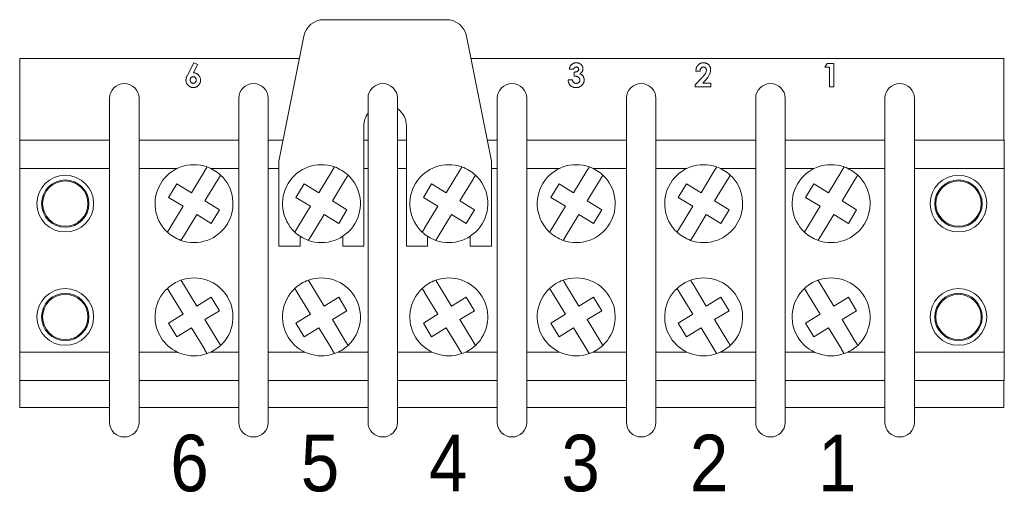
# Paper-space layout '6' of a CAD drawing. Header units: inches. Extents: x 2 to 174, y -5 to 135.
# Tile 4 of 26: x 26 to 43, y 67 to 75. Entities that reach past the tile are written whole.
import ezdxf

# ---------------------------------------------------------------- set-up
doc = ezdxf.new("R2010")
doc.units = ezdxf.units.IN
doc.header["$MEASUREMENT"] = 0
doc.layers.add('FORMAT', color=7, linetype='Continuous')
doc.styles.add('SLDTEXTSTYLE0', font='GOTHIC.TTF', dxfattribs={"width": 0.913})

psp = doc.layouts.new('6')

# ---------------------------------------------------------------- linework, layer by layer
at = {"color": 7, "linetype": 'Continuous', "lineweight": 15, "ltscale": 8}
for p, q in [((33.299, 75.068), (31.137, 75.068)), ((30.784, 74.779), (30.342, 72.568)), ((34.094, 72.568), (33.652, 74.779)), ((25.774, 74.38), (25.774, 72.94)), ((30.705, 74.38), (25.774, 74.38)), ((43.134, 74.38), (33.732, 74.38)), ((43.134, 72.94), (43.134, 74.38)), ((28.735, 74.099), (28.841, 74.307)), ((28.907, 74.274), (28.835, 74.131)), ((28.841, 74.307), (28.907, 74.274)), ((35.542, 74.195), (35.467, 74.195)), ((39.974, 74.227), (40.019, 74.297)), ((40.06, 74.227), (39.974, 74.227)), ((40.019, 74.297), (40.134, 74.297)), ((40.06, 73.88), (40.06, 74.227)), ((40.134, 74.297), (40.134, 73.88)), ((35.446, 74.008), (35.521, 74.008)), ((35.553, 74.072), (35.553, 74.142)), ((37.689, 73.918), (37.812, 74.049)), ((37.774, 74.158), (37.699, 74.158)), ((37.689, 73.88), (37.689, 73.918)), ((37.966, 73.88), (37.689, 73.88)), ((37.87, 73.999), (37.826, 73.95)), ((37.826, 73.95), (37.966, 73.95)), ((37.966, 73.95), (37.966, 73.88)), ((40.134, 73.88), (40.06, 73.88)), ((27.356, 67.96), (27.356, 73.68)), ((27.876, 73.68), (27.876, 67.96)), ((29.636, 67.96), (29.636, 73.68)), ((30.156, 73.68), (30.156, 67.96)), ((31.916, 67.96), (31.916, 73.68)), ((32.436, 73.68), (32.436, 67.96)), ((34.196, 67.96), (34.196, 73.68)), ((34.716, 73.68), (34.716, 67.96)), ((36.476, 67.96), (36.476, 73.68)), ((36.996, 73.68), (36.996, 67.96)), ((38.756, 67.96), (38.756, 73.68)), ((39.276, 73.68), (39.276, 67.96)), ((41.036, 67.96), (41.036, 73.68)), ((41.556, 73.68), (41.556, 67.96)), ((31.842, 73.192), (31.842, 71.068)), ((32.594, 71.068), (32.594, 73.192)), ((25.77, 72.94), (27.356, 72.94)), ((25.77, 72.44), (25.77, 72.94)), ((27.876, 72.94), (29.636, 72.94)), ((30.156, 72.94), (30.417, 72.94)), ((31.842, 72.94), (31.916, 72.94)), ((32.436, 72.94), (32.594, 72.94)), ((34.02, 72.94), (34.196, 72.94)), ((34.716, 72.94), (36.476, 72.94)), ((36.996, 72.94), (38.756, 72.94)), ((39.276, 72.94), (41.036, 72.94)), ((41.556, 72.94), (43.142, 72.94)), ((43.142, 72.44), (43.142, 72.94)), ((30.342, 72.568), (30.342, 71.068)), ((34.094, 71.068), (34.094, 72.568)), ((25.77, 72.44), (27.356, 72.44)), ((25.77, 69.2), (25.77, 72.44)), ((27.876, 72.44), (28.548, 72.44)), ((28.799, 72.012), (29.034, 72.398)), ((29.145, 72.44), (29.636, 72.44)), ((30.156, 72.44), (30.342, 72.44)), ((31.047, 72.012), (31.282, 72.398)), ((31.842, 72.44), (31.916, 72.44)), ((32.436, 72.44), (32.594, 72.44)), ((33.295, 72.012), (33.53, 72.398)), ((34.094, 72.44), (34.196, 72.44)), ((34.716, 72.44), (35.292, 72.44)), ((35.543, 72.012), (35.778, 72.398)), ((35.889, 72.44), (36.476, 72.44)), ((36.996, 72.44), (37.54, 72.44)), ((37.791, 72.012), (38.026, 72.398)), ((38.137, 72.44), (38.756, 72.44)), ((39.276, 72.44), (39.788, 72.44)), ((40.039, 72.012), (40.274, 72.398)), ((40.385, 72.44), (41.036, 72.44)), ((41.556, 72.44), (43.142, 72.44)), ((43.142, 69.2), (43.142, 72.44)), ((28.396, 71.93), (28.542, 72.169)), ((28.542, 72.169), (28.799, 72.012)), ((29.273, 72.253), (29.039, 71.867)), ((30.644, 71.93), (30.79, 72.169)), ((30.79, 72.169), (31.047, 72.012)), ((31.521, 72.253), (31.287, 71.867)), ((32.892, 71.93), (33.038, 72.169)), ((33.038, 72.169), (33.295, 72.012)), ((33.769, 72.253), (33.535, 71.867)), ((35.14, 71.93), (35.286, 72.169)), ((35.286, 72.169), (35.543, 72.012)), ((36.017, 72.253), (35.783, 71.867)), ((37.388, 71.93), (37.534, 72.169)), ((37.534, 72.169), (37.791, 72.012)), ((38.265, 72.253), (38.031, 71.867)), ((39.636, 71.93), (39.782, 72.169)), ((39.782, 72.169), (40.039, 72.012)), ((40.513, 72.253), (40.279, 71.867)), ((28.654, 71.773), (28.396, 71.93)), ((30.902, 71.773), (30.644, 71.93)), ((33.15, 71.773), (32.892, 71.93)), ((35.398, 71.773), (35.14, 71.93)), ((37.646, 71.773), (37.388, 71.93)), ((39.894, 71.773), (39.636, 71.93)), ((28.419, 71.387), (28.654, 71.773)), ((29.039, 71.867), (29.296, 71.71)), ((30.667, 71.387), (30.902, 71.773)), ((31.287, 71.867), (31.544, 71.71)), ((32.915, 71.387), (33.15, 71.773)), ((33.535, 71.867), (33.792, 71.71)), ((35.163, 71.387), (35.398, 71.773)), ((35.783, 71.867), (36.04, 71.71)), ((37.411, 71.387), (37.646, 71.773)), ((38.031, 71.867), (38.288, 71.71)), ((39.659, 71.387), (39.894, 71.773)), ((40.279, 71.867), (40.536, 71.71)), ((28.893, 71.628), (28.658, 71.242)), ((29.151, 71.471), (28.893, 71.628)), ((29.296, 71.71), (29.151, 71.471)), ((31.141, 71.628), (30.906, 71.242)), ((31.399, 71.471), (31.141, 71.628)), ((31.544, 71.71), (31.399, 71.471)), ((33.389, 71.628), (33.154, 71.242)), ((33.647, 71.471), (33.389, 71.628)), ((33.792, 71.71), (33.647, 71.471)), ((35.637, 71.628), (35.402, 71.242)), ((35.895, 71.471), (35.637, 71.628)), ((36.04, 71.71), (35.895, 71.471)), ((37.885, 71.628), (37.65, 71.242)), ((38.143, 71.471), (37.885, 71.628)), ((38.288, 71.71), (38.143, 71.471)), ((40.133, 71.628), (39.898, 71.242)), ((40.391, 71.471), (40.133, 71.628)), ((40.536, 71.71), (40.391, 71.471)), ((30.718, 71.068), (30.718, 71.244)), ((31.47, 71.244), (31.47, 71.068)), ((32.966, 71.068), (32.966, 71.244)), ((33.718, 71.244), (33.718, 71.068)), ((30.342, 71.068), (30.718, 71.068)), ((31.47, 71.068), (31.842, 71.068)), ((32.594, 71.068), (32.966, 71.068)), ((33.718, 71.068), (34.094, 71.068)), ((28.893, 70.012), (28.658, 70.398)), ((31.141, 70.012), (30.906, 70.398)), ((33.389, 70.012), (33.154, 70.398)), ((35.637, 70.012), (35.402, 70.398)), ((37.885, 70.012), (37.65, 70.398)), ((40.133, 70.012), (39.898, 70.398)), ((28.419, 70.253), (28.654, 69.867)), ((30.667, 70.253), (30.902, 69.867)), ((32.915, 70.253), (33.15, 69.867)), ((35.163, 70.253), (35.398, 69.867)), ((37.411, 70.253), (37.646, 69.867)), ((39.659, 70.253), (39.894, 69.867)), ((29.151, 70.169), (28.893, 70.012)), ((29.296, 69.93), (29.151, 70.169)), ((31.399, 70.169), (31.141, 70.012)), ((31.544, 69.93), (31.399, 70.169)), ((33.647, 70.169), (33.389, 70.012)), ((33.792, 69.93), (33.647, 70.169)), ((35.895, 70.169), (35.637, 70.012)), ((36.04, 69.93), (35.895, 70.169)), ((38.143, 70.169), (37.885, 70.012)), ((38.288, 69.93), (38.143, 70.169)), ((40.391, 70.169), (40.133, 70.012)), ((40.536, 69.93), (40.391, 70.169)), ((28.654, 69.867), (28.396, 69.71)), ((29.039, 69.773), (29.296, 69.93)), ((30.902, 69.867), (30.644, 69.71)), ((31.287, 69.773), (31.544, 69.93)), ((33.15, 69.867), (32.892, 69.71)), ((33.535, 69.773), (33.792, 69.93)), ((35.398, 69.867), (35.14, 69.71)), ((35.783, 69.773), (36.04, 69.93)), ((37.646, 69.867), (37.388, 69.71)), ((38.031, 69.773), (38.288, 69.93)), ((39.894, 69.867), (39.636, 69.71)), ((40.279, 69.773), (40.536, 69.93)), ((28.396, 69.71), (28.542, 69.471)), ((29.273, 69.387), (29.039, 69.773)), ((30.644, 69.71), (30.79, 69.471)), ((31.521, 69.387), (31.287, 69.773)), ((32.892, 69.71), (33.038, 69.471)), ((33.769, 69.387), (33.535, 69.773)), ((35.14, 69.71), (35.286, 69.471)), ((36.017, 69.387), (35.783, 69.773)), ((37.388, 69.71), (37.534, 69.471)), ((38.265, 69.387), (38.031, 69.773)), ((39.636, 69.71), (39.782, 69.471)), ((40.513, 69.387), (40.279, 69.773)), ((28.542, 69.471), (28.799, 69.628)), ((28.799, 69.628), (29.034, 69.242)), ((30.79, 69.471), (31.047, 69.628)), ((31.047, 69.628), (31.282, 69.242)), ((33.038, 69.471), (33.295, 69.628)), ((33.295, 69.628), (33.53, 69.242)), ((35.286, 69.471), (35.543, 69.628)), ((35.543, 69.628), (35.778, 69.242)), ((37.534, 69.471), (37.791, 69.628)), ((37.791, 69.628), (38.026, 69.242)), ((39.782, 69.471), (40.039, 69.628)), ((40.039, 69.628), (40.274, 69.242)), ((25.77, 69.2), (27.356, 69.2)), ((25.77, 68.7), (25.77, 69.2)), ((27.876, 69.2), (28.548, 69.2)), ((29.145, 69.2), (29.636, 69.2)), ((30.156, 69.2), (30.796, 69.2)), ((31.393, 69.2), (31.916, 69.2)), ((32.436, 69.2), (33.044, 69.2)), ((33.641, 69.2), (34.196, 69.2)), ((34.716, 69.2), (35.292, 69.2)), ((35.889, 69.2), (36.476, 69.2)), ((36.996, 69.2), (37.54, 69.2)), ((38.137, 69.2), (38.756, 69.2)), ((39.276, 69.2), (39.788, 69.2)), ((40.385, 69.2), (41.036, 69.2)), ((41.556, 69.2), (43.142, 69.2)), ((43.142, 68.7), (43.142, 69.2)), ((25.77, 68.7), (27.356, 68.7)), ((25.774, 68.7), (25.774, 68.22)), ((27.876, 68.7), (29.636, 68.7)), ((30.156, 68.7), (31.916, 68.7)), ((32.436, 68.7), (34.196, 68.7)), ((34.716, 68.7), (36.476, 68.7)), ((36.996, 68.7), (38.756, 68.7)), ((39.276, 68.7), (41.036, 68.7)), ((41.556, 68.7), (43.142, 68.7)), ((43.134, 68.22), (43.134, 68.7)), ((25.774, 68.22), (27.356, 68.22)), ((27.876, 68.22), (29.636, 68.22)), ((30.156, 68.22), (31.916, 68.22)), ((32.436, 68.22), (34.196, 68.22)), ((34.716, 68.22), (36.476, 68.22)), ((36.996, 68.22), (38.756, 68.22)), ((39.276, 68.22), (41.036, 68.22)), ((41.556, 68.22), (43.134, 68.22))]:
    psp.add_line(p, q, dxfattribs=at)
at = {"color": 7, "linetype": 'Continuous', "lineweight": 15, "ltscale": 64}
for centre, radius in [((26.574, 71.82), 0.5), ((42.334, 71.82), 0.5), ((26.574, 71.82), 0.418), ((26.574, 71.82), 0.4), ((42.334, 71.82), 0.418), ((42.334, 71.82), 0.4), ((26.574, 69.82), 0.5), ((26.574, 69.82), 0.418), ((26.574, 69.82), 0.4), ((42.334, 69.82), 0.5), ((42.334, 69.82), 0.418), ((42.334, 69.82), 0.4)]:
    psp.add_circle(centre, radius, dxfattribs=at)
for centre, radius, start, end in [((31.137, 74.708), 0.36, 90, 168.6901), ((33.299, 74.708), 0.36, 11.3115, 90), ((27.616, 73.68), 0.26, 90, 180), ((27.616, 73.68), 0.26, 0, 90), ((29.896, 73.68), 0.26, 90, 180), ((29.896, 73.68), 0.26, 0, 90), ((32.176, 73.68), 0.26, 90, 180), ((32.176, 73.68), 0.26, 0, 90), ((34.456, 73.68), 0.26, 90, 180), ((34.456, 73.68), 0.26, 0, 90), ((36.736, 73.68), 0.26, 90, 180), ((36.736, 73.68), 0.26, 0, 90), ((39.016, 73.68), 0.26, 90, 180), ((39.016, 73.68), 0.26, 0, 90), ((41.296, 73.68), 0.26, 90, 180), ((41.296, 73.68), 0.26, 0, 90), ((32.218, 73.192), 0.376, 0, 54.5644), ((32.218, 73.192), 0.376, 143.436, 180), ((28.846, 71.82), 0.688, 70.4346, 226.9526), ((28.846, 71.82), 0.688, 46.9526, 70.4346), ((31.094, 71.82), 0.688, 70.4346, 226.9526), ((31.094, 71.82), 0.688, 46.9526, 70.4346), ((33.342, 71.82), 0.688, 70.4346, 226.9526), ((33.342, 71.82), 0.688, 46.9526, 70.4346), ((35.59, 71.82), 0.688, 70.4346, 226.9526), ((35.59, 71.82), 0.688, 46.9526, 70.4346), ((37.838, 71.82), 0.688, 70.4346, 226.9526), ((37.838, 71.82), 0.688, 46.9526, 70.4346), ((40.086, 71.82), 0.688, 70.4346, 226.9526), ((40.086, 71.82), 0.688, 46.9526, 70.4346), ((28.846, 71.82), 0.688, 250.4346, 46.9526), ((31.094, 71.82), 0.688, 250.4346, 46.9526), ((33.342, 71.82), 0.688, 250.4346, 46.9526), ((35.59, 71.82), 0.688, 250.4346, 46.9526), ((37.838, 71.82), 0.688, 250.4346, 46.9526), ((40.086, 71.82), 0.688, 250.4346, 46.9526), ((28.846, 71.82), 0.688, 226.9526, 250.4346), ((31.094, 71.82), 0.688, 226.9526, 250.4346), ((33.342, 71.82), 0.688, 226.9526, 250.4346), ((35.59, 71.82), 0.688, 226.9526, 250.4346), ((37.838, 71.82), 0.688, 226.9526, 250.4346), ((40.086, 71.82), 0.688, 226.9526, 250.4346), ((28.846, 69.82), 0.688, 109.5654, 133.0474), ((28.846, 69.82), 0.688, 313.0474, 109.5654), ((31.094, 69.82), 0.688, 109.5654, 133.0474), ((31.094, 69.82), 0.688, 313.0474, 109.5654), ((33.342, 69.82), 0.688, 109.5654, 133.0474), ((33.342, 69.82), 0.688, 313.0474, 109.5654), ((35.59, 69.82), 0.688, 109.5654, 133.0474), ((35.59, 69.82), 0.688, 313.0474, 109.5654), ((37.838, 69.82), 0.688, 109.5654, 133.0474), ((37.838, 69.82), 0.688, 313.0474, 109.5654), ((40.086, 69.82), 0.688, 109.5654, 133.0474), ((40.086, 69.82), 0.688, 313.0474, 109.5654), ((28.846, 69.82), 0.688, 133.0474, 289.5654), ((31.094, 69.82), 0.688, 133.0474, 289.5654), ((33.342, 69.82), 0.688, 133.0474, 289.5654), ((35.59, 69.82), 0.688, 133.0474, 289.5654), ((37.838, 69.82), 0.688, 133.0474, 289.5654), ((40.086, 69.82), 0.688, 133.0474, 289.5654), ((28.846, 69.82), 0.688, 289.5654, 313.0474), ((31.094, 69.82), 0.688, 289.5654, 313.0474), ((33.342, 69.82), 0.688, 289.5654, 313.0474), ((35.59, 69.82), 0.688, 289.5654, 313.0474), ((37.838, 69.82), 0.688, 289.5654, 313.0474), ((40.086, 69.82), 0.688, 289.5654, 313.0474), ((27.616, 67.96), 0.26, 180, 270), ((27.616, 67.96), 0.26, 270, 0), ((29.896, 67.96), 0.26, 180, 270), ((29.896, 67.96), 0.26, 270, 0), ((32.176, 67.96), 0.26, 180, 270), ((32.176, 67.96), 0.26, 270, 0), ((34.456, 67.96), 0.26, 180, 270), ((34.456, 67.96), 0.26, 270, 0), ((36.736, 67.96), 0.26, 180, 270), ((36.736, 67.96), 0.26, 270, 0), ((39.016, 67.96), 0.26, 180, 270), ((39.016, 67.96), 0.26, 270, 0), ((41.296, 67.96), 0.26, 180, 270), ((41.296, 67.96), 0.26, 270, 0)]:
    psp.add_arc(centre, radius, start, end, dxfattribs=at)
at = {"color": 7, "linetype": 'Continuous', "lineweight": 15, "ltscale": 8}
for points, knots in [([(35.467, 74.195), (35.468, 74.2), (35.47, 74.21), (35.474, 74.225), (35.479, 74.238), (35.485, 74.25), (35.491, 74.26), (35.497, 74.266), (35.499, 74.269)], [0, 0, 0, 0, 0.186661, 0.373354, 0.559985, 0.706652, 0.853342, 1, 1, 1, 1]), ([(35.499, 74.269), (35.503, 74.272), (35.51, 74.279), (35.521, 74.288), (35.534, 74.295), (35.547, 74.301), (35.561, 74.305), (35.576, 74.307), (35.586, 74.307), (35.591, 74.307)], [0, 0, 0, 0, 0.139999, 0.280031, 0.41998, 0.560024, 0.706633, 0.853337, 1, 1, 1, 1]), ([(35.591, 74.233), (35.588, 74.232), (35.582, 74.232), (35.573, 74.23), (35.565, 74.225), (35.557, 74.22), (35.551, 74.213), (35.545, 74.204), (35.543, 74.198), (35.542, 74.195)], [0, 0, 0, 0, 0.1399895, 0.2800167, 0.4199696, 0.5600691, 0.7066007, 0.8533672, 1, 1, 1, 1]), ([(35.553, 74.142), (35.557, 74.142), (35.566, 74.143), (35.579, 74.145), (35.592, 74.148), (35.604, 74.152), (35.616, 74.159), (35.624, 74.168), (35.629, 74.176), (35.632, 74.185), (35.633, 74.19), (35.633, 74.193)], [0, 0, 0, 0, 0.125088, 0.250171, 0.375244, 0.500188, 0.625155, 0.750022, 0.833343, 0.916749, 1, 1, 1, 1]), ([(35.591, 74.307), (35.597, 74.307), (35.608, 74.307), (35.624, 74.304), (35.64, 74.298), (35.655, 74.291), (35.668, 74.281), (35.68, 74.27), (35.69, 74.257), (35.698, 74.244), (35.704, 74.229), (35.707, 74.214), (35.708, 74.203), (35.708, 74.198)], [0, 0, 0, 0, 0.093354, 0.186684, 0.280001, 0.373357, 0.466675, 0.560018, 0.64802, 0.736014, 0.823996, 0.912014, 1, 1, 1, 1]), ([(35.633, 74.193), (35.633, 74.196), (35.633, 74.202), (35.63, 74.211), (35.624, 74.219), (35.618, 74.225), (35.61, 74.23), (35.6, 74.232), (35.594, 74.233), (35.591, 74.233)], [0, 0, 0, 0, 0.140023, 0.279995, 0.419963, 0.560005, 0.706587, 0.853284, 1, 1, 1, 1]), ([(35.708, 74.198), (35.708, 74.193), (35.707, 74.183), (35.703, 74.168), (35.698, 74.154), (35.689, 74.141), (35.679, 74.129), (35.666, 74.119), (35.657, 74.113), (35.652, 74.111)], [0, 0, 0, 0, 0.139989, 0.280037, 0.419963, 0.560015, 0.706617, 0.85332, 1, 1, 1, 1]), ([(37.699, 74.158), (37.7, 74.165), (37.701, 74.179), (37.705, 74.2), (37.711, 74.22), (37.719, 74.24), (37.731, 74.257), (37.744, 74.272), (37.758, 74.284), (37.772, 74.293), (37.787, 74.3), (37.803, 74.304), (37.819, 74.307), (37.831, 74.307), (37.836, 74.307)], [0, 0, 0, 0, 0.093345, 0.186706, 0.280034, 0.373359, 0.46666, 0.559963, 0.633311, 0.706638, 0.779981, 0.853294, 0.926662, 1, 1, 1, 1]), ([(37.832, 74.233), (37.828, 74.232), (37.82, 74.232), (37.809, 74.228), (37.799, 74.221), (37.791, 74.212), (37.784, 74.202), (37.778, 74.188), (37.775, 74.173), (37.775, 74.163), (37.774, 74.158)], [0, 0, 0, 0, 0.111968, 0.223887, 0.335812, 0.447822, 0.55985, 0.706515, 0.85324, 1, 1, 1, 1]), ([(37.886, 74.177), (37.886, 74.181), (37.886, 74.189), (37.882, 74.201), (37.876, 74.212), (37.868, 74.22), (37.86, 74.226), (37.851, 74.23), (37.841, 74.232), (37.835, 74.232), (37.832, 74.233)], [0, 0, 0, 0, 0.1399774, 0.279993, 0.4198501, 0.5598461, 0.6698752, 0.779932, 0.8899303, 1, 1, 1, 1]), ([(37.836, 74.307), (37.842, 74.307), (37.855, 74.307), (37.873, 74.303), (37.89, 74.297), (37.906, 74.288), (37.921, 74.277), (37.933, 74.263), (37.943, 74.248), (37.951, 74.233), (37.956, 74.217), (37.961, 74.2), (37.961, 74.188), (37.961, 74.182)], [0, 0, 0, 0, 0.093341, 0.186681, 0.28, 0.373318, 0.466655, 0.559962, 0.64797, 0.736, 0.823978, 0.912011, 1, 1, 1, 1]), ([(37.961, 74.182), (37.961, 74.175), (37.96, 74.159), (37.955, 74.136), (37.947, 74.114), (37.938, 74.093), (37.925, 74.07), (37.909, 74.047), (37.89, 74.023), (37.876, 74.007), (37.87, 73.999)], [0, 0, 0, 0, 0.111955, 0.223921, 0.335911, 0.447907, 0.559916, 0.706599, 0.853298, 1, 1, 1, 1]), ([(28.704, 74), (28.704, 74.006), (28.705, 74.019), (28.709, 74.039), (28.716, 74.058), (28.725, 74.079), (28.732, 74.092), (28.735, 74.099)], [0, 0, 0, 0, 0.1865936, 0.373236, 0.5598674, 0.7799243, 1, 1, 1, 1]), ([(28.831, 74.062), (28.828, 74.062), (28.821, 74.061), (28.812, 74.058), (28.803, 74.054), (28.796, 74.047), (28.789, 74.04), (28.784, 74.032), (28.781, 74.022), (28.779, 74.013), (28.779, 74.007), (28.779, 74.003)], [0, 0, 0, 0, 0.112036, 0.223929, 0.335997, 0.447925, 0.56, 0.669956, 0.78004, 0.889951, 1, 1, 1, 1]), ([(28.885, 74.003), (28.885, 74.007), (28.885, 74.013), (28.883, 74.023), (28.879, 74.032), (28.874, 74.041), (28.867, 74.048), (28.859, 74.054), (28.85, 74.059), (28.841, 74.061), (28.834, 74.062), (28.831, 74.062)], [0, 0, 0, 0, 0.112011, 0.223988, 0.335976, 0.447988, 0.560032, 0.669969, 0.780053, 0.88995, 1, 1, 1, 1]), ([(28.835, 74.131), (28.841, 74.131), (28.854, 74.131), (28.872, 74.126), (28.89, 74.119), (28.906, 74.109), (28.921, 74.097), (28.933, 74.083), (28.943, 74.068), (28.951, 74.052), (28.957, 74.035), (28.96, 74.017), (28.96, 74.005), (28.96, 73.999)], [0, 0, 0, 0, 0.09334, 0.186659, 0.279954, 0.373274, 0.466628, 0.559954, 0.647977, 0.735953, 0.823963, 0.911977, 1, 1, 1, 1]), ([(35.585, 73.869), (35.579, 73.87), (35.567, 73.87), (35.55, 73.873), (35.533, 73.877), (35.517, 73.885), (35.502, 73.894), (35.488, 73.905), (35.476, 73.919), (35.466, 73.934), (35.457, 73.952), (35.451, 73.97), (35.448, 73.989), (35.447, 74.002), (35.446, 74.008)], [0, 0, 0, 0, 0.080011, 0.160027, 0.240027, 0.320025, 0.399999, 0.480006, 0.560003, 0.647981, 0.735971, 0.823973, 0.911985, 1, 1, 1, 1]), ([(35.521, 74.008), (35.522, 74.004), (35.523, 73.997), (35.526, 73.986), (35.531, 73.975), (35.538, 73.966), (35.546, 73.958), (35.556, 73.951), (35.566, 73.947), (35.577, 73.945), (35.585, 73.944), (35.589, 73.944)], [0, 0, 0, 0, 0.112024, 0.223996, 0.335996, 0.447893, 0.559802, 0.669874, 0.779919, 0.889937, 1, 1, 1, 1]), ([(35.654, 74.005), (35.654, 74.009), (35.654, 74.016), (35.65, 74.027), (35.644, 74.037), (35.637, 74.045), (35.628, 74.053), (35.617, 74.06), (35.603, 74.066), (35.587, 74.07), (35.57, 74.072), (35.559, 74.072), (35.553, 74.072)], [0, 0, 0, 0, 0.083291, 0.1666, 0.249882, 0.333165, 0.416552, 0.499935, 0.624879, 0.749873, 0.874944, 1, 1, 1, 1]), ([(35.589, 73.944), (35.593, 73.944), (35.603, 73.945), (35.616, 73.949), (35.629, 73.955), (35.639, 73.964), (35.646, 73.974), (35.651, 73.983), (35.654, 73.994), (35.654, 74.001), (35.654, 74.005)], [0, 0, 0, 0, 0.14003, 0.280037, 0.419935, 0.55995, 0.670027, 0.780021, 0.890004, 1, 1, 1, 1]), ([(35.652, 74.111), (35.657, 74.109), (35.667, 74.106), (35.681, 74.098), (35.694, 74.088), (35.705, 74.077), (35.714, 74.064), (35.721, 74.05), (35.726, 74.035), (35.729, 74.02), (35.729, 74.009), (35.729, 74.004)], [0, 0, 0, 0, 0.111993, 0.223999, 0.335999, 0.447985, 0.559979, 0.669959, 0.779957, 0.889967, 1, 1, 1, 1]), ([(37.812, 74.049), (37.817, 74.054), (37.827, 74.065), (37.841, 74.081), (37.854, 74.097), (37.865, 74.113), (37.874, 74.129), (37.88, 74.145), (37.885, 74.161), (37.886, 74.172), (37.886, 74.177)], [0, 0, 0, 0, 0.140025, 0.280045, 0.420066, 0.560043, 0.670027, 0.780053, 0.890072, 1, 1, 1, 1]), ([(28.833, 73.869), (28.826, 73.87), (28.814, 73.87), (28.795, 73.874), (28.777, 73.881), (28.761, 73.891), (28.746, 73.903), (28.734, 73.917), (28.723, 73.931), (28.714, 73.947), (28.708, 73.964), (28.704, 73.982), (28.704, 73.994), (28.704, 74)], [0, 0, 0, 0, 0.093318, 0.186675, 0.279993, 0.373301, 0.466633, 0.55997, 0.647988, 0.735983, 0.823981, 0.912003, 1, 1, 1, 1]), ([(28.779, 74.003), (28.779, 73.999), (28.779, 73.991), (28.783, 73.979), (28.788, 73.968), (28.796, 73.959), (28.804, 73.953), (28.812, 73.948), (28.822, 73.945), (28.828, 73.944), (28.831, 73.944)], [0, 0, 0, 0, 0.139997, 0.279985, 0.419899, 0.559929, 0.669927, 0.779987, 0.889959, 1, 1, 1, 1]), ([(28.831, 73.944), (28.835, 73.944), (28.841, 73.945), (28.851, 73.948), (28.86, 73.952), (28.868, 73.959), (28.874, 73.966), (28.879, 73.975), (28.883, 73.984), (28.885, 73.994), (28.885, 74), (28.885, 74.003)], [0, 0, 0, 0, 0.112004, 0.223941, 0.335974, 0.447911, 0.560037, 0.669901, 0.780084, 0.889928, 1, 1, 1, 1]), ([(28.96, 73.999), (28.96, 73.993), (28.96, 73.98), (28.956, 73.962), (28.949, 73.944), (28.94, 73.927), (28.928, 73.912), (28.915, 73.899), (28.901, 73.888), (28.885, 73.88), (28.868, 73.874), (28.851, 73.87), (28.839, 73.87), (28.833, 73.869)], [0, 0, 0, 0, 0.093338, 0.18668, 0.279999, 0.373322, 0.466653, 0.55999, 0.647982, 0.736001, 0.823992, 0.911987, 1, 1, 1, 1]), ([(35.729, 74.004), (35.729, 73.998), (35.729, 73.987), (35.725, 73.969), (35.72, 73.952), (35.712, 73.937), (35.701, 73.922), (35.689, 73.909), (35.676, 73.897), (35.66, 73.887), (35.642, 73.879), (35.623, 73.873), (35.604, 73.87), (35.591, 73.87), (35.585, 73.869)], [0, 0, 0, 0, 0.080017, 0.159997, 0.240005, 0.320014, 0.399979, 0.480001, 0.560002, 0.647999, 0.735983, 0.823977, 0.911993, 1, 1, 1, 1]), ([(29.034, 72.398), (29.035, 72.401), (29.039, 72.407), (29.045, 72.417), (29.052, 72.428), (29.059, 72.439), (29.064, 72.448), (29.069, 72.456), (29.073, 72.462), (29.075, 72.466), (29.077, 72.468), (29.077, 72.468), (29.077, 72.468)], [0, 0, 0, 0, 0.059558, 0.170019, 0.283753, 0.392983, 0.505512, 0.61237, 0.72247, 0.82693, 0.934515, 1, 1, 1, 1]), ([(31.282, 72.398), (31.283, 72.401), (31.287, 72.407), (31.293, 72.417), (31.3, 72.428), (31.307, 72.439), (31.312, 72.448), (31.317, 72.456), (31.321, 72.462), (31.323, 72.466), (31.325, 72.468), (31.325, 72.468), (31.325, 72.468)], [0, 0, 0, 0, 0.0595532, 0.1700148, 0.2837494, 0.3929792, 0.5055086, 0.6123701, 0.7224687, 0.8269302, 0.934515, 1, 1, 1, 1]), ([(33.53, 72.398), (33.531, 72.401), (33.535, 72.407), (33.541, 72.417), (33.548, 72.428), (33.555, 72.439), (33.56, 72.448), (33.565, 72.456), (33.569, 72.462), (33.571, 72.466), (33.573, 72.468), (33.573, 72.468), (33.573, 72.468)], [0, 0, 0, 0, 0.059555, 0.170019, 0.283753, 0.392981, 0.505511, 0.612371, 0.72247, 0.826931, 0.934515, 1, 1, 1, 1]), ([(35.778, 72.398), (35.779, 72.401), (35.783, 72.407), (35.789, 72.417), (35.796, 72.428), (35.803, 72.439), (35.808, 72.448), (35.813, 72.456), (35.817, 72.462), (35.819, 72.466), (35.821, 72.468), (35.821, 72.468), (35.821, 72.468)], [0, 0, 0, 0, 0.059553, 0.170019, 0.283751, 0.392979, 0.50551, 0.61237, 0.72247, 0.82693, 0.934515, 1, 1, 1, 1]), ([(38.026, 72.398), (38.027, 72.401), (38.031, 72.407), (38.037, 72.417), (38.044, 72.428), (38.051, 72.439), (38.056, 72.448), (38.061, 72.456), (38.065, 72.462), (38.067, 72.466), (38.069, 72.468), (38.069, 72.468), (38.069, 72.468)], [0, 0, 0, 0, 0.0595554, 0.170019, 0.2837533, 0.3929807, 0.5055116, 0.6123713, 0.7224707, 0.8269303, 0.9345152, 1, 1, 1, 1]), ([(40.274, 72.398), (40.275, 72.401), (40.279, 72.407), (40.285, 72.417), (40.292, 72.428), (40.299, 72.439), (40.304, 72.448), (40.309, 72.456), (40.313, 72.462), (40.315, 72.466), (40.317, 72.468), (40.317, 72.468), (40.317, 72.468)], [0, 0, 0, 0, 0.059554, 0.170018, 0.283752, 0.39298, 0.505511, 0.61237, 0.72247, 0.82693, 0.934515, 1, 1, 1, 1]), ([(29.316, 72.323), (29.316, 72.323), (29.316, 72.322), (29.314, 72.319), (29.311, 72.315), (29.307, 72.308), (29.302, 72.301), (29.297, 72.291), (29.291, 72.281), (29.284, 72.271), (29.279, 72.261), (29.275, 72.256), (29.273, 72.253)], [0, 0, 0, 0, 0.1027388, 0.2084711, 0.3113225, 0.4171081, 0.5208653, 0.6275162, 0.7333715, 0.8421654, 0.9205188, 1, 1, 1, 1]), ([(31.564, 72.323), (31.564, 72.323), (31.564, 72.322), (31.562, 72.319), (31.559, 72.315), (31.555, 72.308), (31.55, 72.301), (31.545, 72.291), (31.539, 72.281), (31.532, 72.271), (31.527, 72.261), (31.523, 72.256), (31.521, 72.253)], [0, 0, 0, 0, 0.102739, 0.208471, 0.311322, 0.417108, 0.520865, 0.627516, 0.733371, 0.842161, 0.920519, 1, 1, 1, 1]), ([(33.812, 72.323), (33.812, 72.323), (33.812, 72.322), (33.81, 72.319), (33.807, 72.315), (33.803, 72.308), (33.798, 72.301), (33.793, 72.291), (33.787, 72.281), (33.78, 72.271), (33.775, 72.261), (33.771, 72.256), (33.769, 72.253)], [0, 0, 0, 0, 0.102739, 0.208471, 0.311322, 0.417109, 0.520866, 0.627516, 0.733372, 0.842161, 0.920516, 1, 1, 1, 1]), ([(36.06, 72.323), (36.06, 72.323), (36.06, 72.322), (36.058, 72.319), (36.055, 72.315), (36.051, 72.308), (36.046, 72.301), (36.041, 72.291), (36.035, 72.281), (36.028, 72.271), (36.023, 72.261), (36.019, 72.256), (36.017, 72.253)], [0, 0, 0, 0, 0.102739, 0.208471, 0.311322, 0.417109, 0.520866, 0.627516, 0.733372, 0.842163, 0.920519, 1, 1, 1, 1]), ([(38.308, 72.323), (38.308, 72.323), (38.308, 72.322), (38.306, 72.319), (38.303, 72.315), (38.299, 72.308), (38.294, 72.301), (38.289, 72.291), (38.283, 72.281), (38.276, 72.271), (38.271, 72.261), (38.267, 72.256), (38.265, 72.253)], [0, 0, 0, 0, 0.102739, 0.208471, 0.311322, 0.417109, 0.520865, 0.627516, 0.733372, 0.842162, 0.920517, 1, 1, 1, 1]), ([(40.556, 72.323), (40.556, 72.323), (40.556, 72.322), (40.554, 72.319), (40.551, 72.315), (40.547, 72.308), (40.542, 72.301), (40.537, 72.291), (40.531, 72.281), (40.524, 72.271), (40.519, 72.261), (40.515, 72.256), (40.513, 72.253)], [0, 0, 0, 0, 0.102739, 0.208471, 0.311322, 0.417109, 0.520866, 0.627515, 0.733372, 0.842162, 0.920517, 1, 1, 1, 1]), ([(28.377, 71.317), (28.377, 71.317), (28.377, 71.318), (28.379, 71.321), (28.382, 71.325), (28.385, 71.332), (28.39, 71.34), (28.396, 71.349), (28.402, 71.359), (28.408, 71.369), (28.414, 71.379), (28.417, 71.384), (28.419, 71.387)], [0, 0, 0, 0, 0.102739, 0.208471, 0.311322, 0.417107, 0.520864, 0.627516, 0.73337, 0.842159, 0.920519, 1, 1, 1, 1]), ([(28.658, 71.242), (28.657, 71.24), (28.653, 71.234), (28.647, 71.223), (28.64, 71.212), (28.634, 71.201), (28.628, 71.192), (28.623, 71.184), (28.62, 71.178), (28.617, 71.174), (28.616, 71.172), (28.616, 71.172), (28.616, 71.172)], [0, 0, 0, 0, 0.059553, 0.170015, 0.283751, 0.392979, 0.50551, 0.61237, 0.722468, 0.826931, 0.934515, 1, 1, 1, 1]), ([(30.625, 71.317), (30.625, 71.317), (30.625, 71.318), (30.627, 71.321), (30.63, 71.325), (30.633, 71.332), (30.638, 71.34), (30.644, 71.349), (30.65, 71.359), (30.656, 71.369), (30.662, 71.379), (30.665, 71.384), (30.667, 71.387)], [0, 0, 0, 0, 0.102739, 0.208471, 0.311322, 0.417107, 0.520864, 0.627516, 0.73337, 0.842159, 0.920519, 1, 1, 1, 1]), ([(30.906, 71.242), (30.905, 71.24), (30.901, 71.234), (30.895, 71.223), (30.888, 71.212), (30.882, 71.201), (30.876, 71.192), (30.871, 71.184), (30.868, 71.178), (30.865, 71.174), (30.864, 71.172), (30.864, 71.172), (30.864, 71.172)], [0, 0, 0, 0, 0.059558, 0.170019, 0.283755, 0.392982, 0.505513, 0.612372, 0.72247, 0.82693, 0.934515, 1, 1, 1, 1]), ([(32.873, 71.317), (32.873, 71.317), (32.873, 71.318), (32.875, 71.321), (32.878, 71.325), (32.881, 71.332), (32.886, 71.34), (32.892, 71.349), (32.898, 71.359), (32.904, 71.369), (32.91, 71.379), (32.913, 71.384), (32.915, 71.387)], [0, 0, 0, 0, 0.102739, 0.208471, 0.311322, 0.417107, 0.520864, 0.627516, 0.73337, 0.842164, 0.920519, 1, 1, 1, 1]), ([(33.154, 71.242), (33.153, 71.24), (33.149, 71.233), (33.143, 71.223), (33.136, 71.212), (33.13, 71.201), (33.124, 71.192), (33.119, 71.184), (33.116, 71.178), (33.113, 71.174), (33.112, 71.172), (33.112, 71.172), (33.112, 71.172)], [0, 0, 0, 0, 0.059556, 0.171666, 0.283757, 0.39464, 0.505513, 0.613997, 0.722469, 0.828494, 0.934512, 1, 1, 1, 1]), ([(35.121, 71.317), (35.121, 71.317), (35.121, 71.318), (35.123, 71.321), (35.126, 71.325), (35.129, 71.332), (35.134, 71.34), (35.14, 71.349), (35.146, 71.359), (35.152, 71.369), (35.158, 71.379), (35.161, 71.384), (35.163, 71.387)], [0, 0, 0, 0, 0.102739, 0.208471, 0.311322, 0.417107, 0.520864, 0.627517, 0.73337, 0.842161, 0.920519, 1, 1, 1, 1]), ([(35.402, 71.242), (35.401, 71.24), (35.397, 71.234), (35.391, 71.223), (35.384, 71.212), (35.378, 71.201), (35.372, 71.192), (35.367, 71.184), (35.364, 71.178), (35.361, 71.174), (35.36, 71.172), (35.36, 71.172), (35.36, 71.172)], [0, 0, 0, 0, 0.059553, 0.170019, 0.283753, 0.392979, 0.505511, 0.61237, 0.722469, 0.826931, 0.934515, 1, 1, 1, 1]), ([(37.369, 71.317), (37.369, 71.317), (37.369, 71.318), (37.371, 71.321), (37.374, 71.325), (37.377, 71.332), (37.382, 71.34), (37.388, 71.349), (37.394, 71.359), (37.4, 71.369), (37.406, 71.379), (37.409, 71.384), (37.411, 71.387)], [0, 0, 0, 0, 0.102739, 0.208471, 0.311322, 0.417107, 0.520864, 0.627517, 0.73337, 0.842159, 0.920517, 1, 1, 1, 1]), ([(37.65, 71.242), (37.649, 71.24), (37.645, 71.234), (37.639, 71.223), (37.632, 71.212), (37.626, 71.201), (37.62, 71.192), (37.615, 71.184), (37.612, 71.178), (37.609, 71.174), (37.608, 71.172), (37.608, 71.172), (37.608, 71.172)], [0, 0, 0, 0, 0.059555, 0.170019, 0.283755, 0.39298, 0.505513, 0.612371, 0.72247, 0.826931, 0.934515, 1, 1, 1, 1]), ([(39.617, 71.317), (39.617, 71.317), (39.617, 71.318), (39.619, 71.321), (39.622, 71.325), (39.625, 71.332), (39.63, 71.34), (39.636, 71.349), (39.642, 71.359), (39.648, 71.369), (39.654, 71.379), (39.657, 71.384), (39.659, 71.387)], [0, 0, 0, 0, 0.102739, 0.208471, 0.311322, 0.417108, 0.520864, 0.627516, 0.73337, 0.842161, 0.920518, 1, 1, 1, 1]), ([(39.898, 71.242), (39.897, 71.24), (39.893, 71.234), (39.887, 71.223), (39.88, 71.212), (39.874, 71.201), (39.868, 71.192), (39.863, 71.184), (39.86, 71.178), (39.857, 71.174), (39.856, 71.172), (39.856, 71.172), (39.856, 71.172)], [0, 0, 0, 0, 0.0595542, 0.1700178, 0.283754, 0.3929797, 0.5055121, 0.6123705, 0.7224699, 0.8269306, 0.9345152, 1, 1, 1, 1]), ([(28.658, 70.398), (28.657, 70.401), (28.653, 70.407), (28.647, 70.417), (28.64, 70.428), (28.634, 70.439), (28.628, 70.448), (28.623, 70.456), (28.62, 70.462), (28.617, 70.466), (28.616, 70.468), (28.616, 70.468), (28.616, 70.468)], [0, 0, 0, 0, 0.059553, 0.170015, 0.283748, 0.39298, 0.505508, 0.612371, 0.722469, 0.82693, 0.934515, 1, 1, 1, 1]), ([(30.906, 70.398), (30.905, 70.401), (30.901, 70.407), (30.895, 70.417), (30.888, 70.428), (30.882, 70.439), (30.876, 70.448), (30.871, 70.456), (30.868, 70.462), (30.865, 70.466), (30.864, 70.468), (30.864, 70.468), (30.864, 70.468)], [0, 0, 0, 0, 0.059558, 0.170019, 0.283752, 0.392983, 0.50551, 0.612373, 0.722471, 0.82693, 0.934515, 1, 1, 1, 1]), ([(33.154, 70.398), (33.153, 70.401), (33.149, 70.407), (33.143, 70.417), (33.136, 70.428), (33.13, 70.439), (33.124, 70.448), (33.119, 70.456), (33.116, 70.462), (33.113, 70.466), (33.112, 70.468), (33.112, 70.468), (33.112, 70.468)], [0, 0, 0, 0, 0.059553, 0.170019, 0.283752, 0.392979, 0.505511, 0.61237, 0.722471, 0.82693, 0.934515, 1, 1, 1, 1]), ([(35.402, 70.398), (35.401, 70.401), (35.397, 70.407), (35.391, 70.417), (35.384, 70.428), (35.378, 70.439), (35.372, 70.448), (35.367, 70.456), (35.364, 70.462), (35.361, 70.466), (35.36, 70.468), (35.36, 70.468), (35.36, 70.468)], [0, 0, 0, 0, 0.059553, 0.170019, 0.28375, 0.392979, 0.505509, 0.61237, 0.72247, 0.82693, 0.934515, 1, 1, 1, 1]), ([(37.65, 70.398), (37.649, 70.401), (37.645, 70.407), (37.639, 70.417), (37.632, 70.428), (37.626, 70.439), (37.62, 70.448), (37.615, 70.456), (37.612, 70.462), (37.609, 70.466), (37.608, 70.468), (37.608, 70.468), (37.608, 70.468)], [0, 0, 0, 0, 0.059555, 0.170019, 0.283752, 0.392981, 0.50551, 0.612372, 0.722471, 0.826931, 0.934515, 1, 1, 1, 1]), ([(39.898, 70.398), (39.897, 70.401), (39.893, 70.407), (39.887, 70.417), (39.88, 70.428), (39.874, 70.439), (39.868, 70.448), (39.863, 70.456), (39.86, 70.462), (39.857, 70.466), (39.856, 70.468), (39.856, 70.468), (39.856, 70.468)], [0, 0, 0, 0, 0.0595543, 0.1700182, 0.2837509, 0.3929803, 0.5055099, 0.6123711, 0.7224707, 0.8269302, 0.934515, 1, 1, 1, 1]), ([(28.377, 70.323), (28.377, 70.323), (28.377, 70.322), (28.379, 70.319), (28.382, 70.315), (28.385, 70.308), (28.39, 70.301), (28.396, 70.291), (28.402, 70.281), (28.408, 70.271), (28.414, 70.261), (28.417, 70.256), (28.419, 70.253)], [0, 0, 0, 0, 0.102739, 0.208471, 0.311323, 0.417109, 0.520867, 0.627516, 0.733373, 0.842163, 0.920519, 1, 1, 1, 1]), ([(30.625, 70.323), (30.625, 70.323), (30.625, 70.322), (30.627, 70.319), (30.63, 70.315), (30.633, 70.308), (30.638, 70.301), (30.644, 70.291), (30.65, 70.281), (30.656, 70.271), (30.662, 70.261), (30.665, 70.256), (30.667, 70.253)], [0, 0, 0, 0, 0.102739, 0.208471, 0.311323, 0.417109, 0.520867, 0.627516, 0.733373, 0.842163, 0.920519, 1, 1, 1, 1]), ([(32.873, 70.323), (32.873, 70.323), (32.873, 70.322), (32.875, 70.319), (32.878, 70.315), (32.881, 70.308), (32.886, 70.301), (32.892, 70.291), (32.898, 70.281), (32.904, 70.271), (32.91, 70.261), (32.913, 70.256), (32.915, 70.253)], [0, 0, 0, 0, 0.102739, 0.208471, 0.311323, 0.417109, 0.520867, 0.627516, 0.733373, 0.842167, 0.920519, 1, 1, 1, 1]), ([(35.121, 70.323), (35.121, 70.323), (35.121, 70.322), (35.123, 70.319), (35.126, 70.315), (35.129, 70.308), (35.134, 70.301), (35.14, 70.291), (35.146, 70.281), (35.152, 70.271), (35.158, 70.261), (35.161, 70.256), (35.163, 70.253)], [0, 0, 0, 0, 0.102738, 0.208471, 0.311322, 0.41711, 0.520867, 0.627516, 0.733373, 0.842165, 0.920519, 1, 1, 1, 1]), ([(37.369, 70.323), (37.369, 70.323), (37.369, 70.322), (37.371, 70.319), (37.374, 70.315), (37.377, 70.308), (37.382, 70.301), (37.388, 70.291), (37.394, 70.281), (37.4, 70.271), (37.406, 70.261), (37.409, 70.256), (37.411, 70.253)], [0, 0, 0, 0, 0.102739, 0.208471, 0.311322, 0.41711, 0.520867, 0.627516, 0.733373, 0.842163, 0.920516, 1, 1, 1, 1]), ([(39.617, 70.323), (39.617, 70.323), (39.617, 70.322), (39.619, 70.319), (39.622, 70.315), (39.625, 70.308), (39.63, 70.301), (39.636, 70.291), (39.642, 70.281), (39.648, 70.271), (39.654, 70.261), (39.657, 70.256), (39.659, 70.253)], [0, 0, 0, 0, 0.102739, 0.208471, 0.311322, 0.41711, 0.520867, 0.627516, 0.733373, 0.842165, 0.920518, 1, 1, 1, 1]), ([(29.316, 69.317), (29.316, 69.317), (29.316, 69.318), (29.314, 69.321), (29.311, 69.325), (29.307, 69.332), (29.302, 69.34), (29.297, 69.349), (29.291, 69.359), (29.284, 69.369), (29.279, 69.379), (29.275, 69.384), (29.273, 69.387)], [0, 0, 0, 0, 0.1027388, 0.2084712, 0.3113227, 0.4171096, 0.5208668, 0.6275195, 0.7333731, 0.8421672, 0.9205226, 1, 1, 1, 1]), ([(31.564, 69.317), (31.564, 69.317), (31.564, 69.318), (31.562, 69.321), (31.559, 69.325), (31.555, 69.332), (31.55, 69.34), (31.545, 69.349), (31.539, 69.359), (31.532, 69.369), (31.527, 69.379), (31.523, 69.384), (31.521, 69.387)], [0, 0, 0, 0, 0.102739, 0.208471, 0.311323, 0.417109, 0.520867, 0.627519, 0.733373, 0.842163, 0.920523, 1, 1, 1, 1]), ([(33.812, 69.317), (33.812, 69.317), (33.812, 69.318), (33.81, 69.321), (33.807, 69.325), (33.803, 69.332), (33.798, 69.34), (33.793, 69.349), (33.787, 69.359), (33.78, 69.369), (33.775, 69.379), (33.771, 69.384), (33.769, 69.387)], [0, 0, 0, 0, 0.1027387, 0.2084716, 0.3113219, 0.41711, 0.5208672, 0.6275197, 0.7333732, 0.8421626, 0.9205203, 1, 1, 1, 1]), ([(36.06, 69.317), (36.06, 69.317), (36.06, 69.318), (36.058, 69.321), (36.055, 69.325), (36.051, 69.332), (36.046, 69.34), (36.041, 69.349), (36.035, 69.359), (36.028, 69.369), (36.023, 69.379), (36.019, 69.384), (36.017, 69.387)], [0, 0, 0, 0, 0.102739, 0.208471, 0.311322, 0.41711, 0.520867, 0.62752, 0.733373, 0.842165, 0.920523, 1, 1, 1, 1]), ([(38.308, 69.317), (38.308, 69.317), (38.308, 69.318), (38.306, 69.321), (38.303, 69.325), (38.299, 69.332), (38.294, 69.34), (38.289, 69.349), (38.283, 69.359), (38.276, 69.369), (38.271, 69.379), (38.267, 69.384), (38.265, 69.387)], [0, 0, 0, 0, 0.102739, 0.208471, 0.311322, 0.41711, 0.520866, 0.627519, 0.733373, 0.842164, 0.92052, 1, 1, 1, 1]), ([(40.556, 69.317), (40.556, 69.317), (40.556, 69.318), (40.554, 69.321), (40.551, 69.325), (40.547, 69.332), (40.542, 69.34), (40.537, 69.349), (40.531, 69.359), (40.524, 69.369), (40.519, 69.379), (40.515, 69.384), (40.513, 69.387)], [0, 0, 0, 0, 0.102739, 0.208471, 0.311322, 0.41711, 0.520867, 0.627519, 0.733373, 0.842164, 0.92052, 1, 1, 1, 1]), ([(29.034, 69.242), (29.035, 69.24), (29.039, 69.234), (29.045, 69.223), (29.052, 69.212), (29.059, 69.201), (29.064, 69.192), (29.069, 69.184), (29.073, 69.178), (29.075, 69.174), (29.077, 69.172), (29.077, 69.172), (29.077, 69.172)], [0, 0, 0, 0, 0.059558, 0.170019, 0.283752, 0.39298, 0.505511, 0.612368, 0.722469, 0.82693, 0.934515, 1, 1, 1, 1]), ([(31.282, 69.242), (31.283, 69.24), (31.287, 69.234), (31.293, 69.223), (31.3, 69.212), (31.307, 69.201), (31.312, 69.192), (31.317, 69.184), (31.321, 69.178), (31.323, 69.174), (31.325, 69.172), (31.325, 69.172), (31.325, 69.172)], [0, 0, 0, 0, 0.059553, 0.170015, 0.283748, 0.392977, 0.505508, 0.612369, 0.722467, 0.82693, 0.934515, 1, 1, 1, 1]), ([(33.53, 69.242), (33.531, 69.24), (33.535, 69.234), (33.541, 69.223), (33.548, 69.212), (33.555, 69.201), (33.56, 69.192), (33.565, 69.184), (33.569, 69.178), (33.571, 69.174), (33.573, 69.172), (33.573, 69.172), (33.573, 69.172)], [0, 0, 0, 0, 0.059556, 0.170019, 0.283752, 0.392978, 0.505511, 0.61237, 0.722469, 0.826931, 0.934515, 1, 1, 1, 1]), ([(35.778, 69.242), (35.779, 69.24), (35.783, 69.234), (35.789, 69.223), (35.796, 69.212), (35.803, 69.201), (35.808, 69.192), (35.813, 69.184), (35.817, 69.178), (35.819, 69.174), (35.821, 69.172), (35.821, 69.172), (35.821, 69.172)], [0, 0, 0, 0, 0.059553, 0.17002, 0.28375, 0.392977, 0.50551, 0.612368, 0.722468, 0.82693, 0.934515, 1, 1, 1, 1]), ([(38.026, 69.242), (38.027, 69.24), (38.031, 69.234), (38.037, 69.223), (38.044, 69.212), (38.051, 69.201), (38.056, 69.192), (38.061, 69.184), (38.065, 69.178), (38.067, 69.174), (38.069, 69.172), (38.069, 69.172), (38.069, 69.172)], [0, 0, 0, 0, 0.059556, 0.17002, 0.283752, 0.392978, 0.505511, 0.61237, 0.72247, 0.82693, 0.934515, 1, 1, 1, 1]), ([(40.274, 69.242), (40.275, 69.24), (40.279, 69.234), (40.285, 69.223), (40.292, 69.212), (40.299, 69.201), (40.304, 69.192), (40.309, 69.184), (40.313, 69.178), (40.315, 69.174), (40.317, 69.172), (40.317, 69.172), (40.317, 69.172)], [0, 0, 0, 0, 0.059554, 0.170019, 0.283751, 0.392978, 0.50551, 0.612368, 0.722468, 0.82693, 0.934515, 1, 1, 1, 1])]:
    psp.add_open_spline(points, degree=3, knots=knots, dxfattribs=at)

# ---------------------------------------------------------------- texts
at = {"layer": 'FORMAT', "color": 7, "ltscale": 8, "char_height": 1, "style": 'SLDTEXTSTYLE0'}
for s, insert, attachment_point in [('6', (28.427, 67.741), 1), ('3', (35.667, 67.741), 2), ('2', (37.934, 67.741), 2), ('5', (30.73, 67.741), 1), ('4', (32.991, 67.741), 1), ('1', (39.854, 67.741), 1)]:
    psp.add_mtext(s, dxfattribs=dict(at, insert=insert, attachment_point=attachment_point))

doc.saveas('drawing.dxf')
